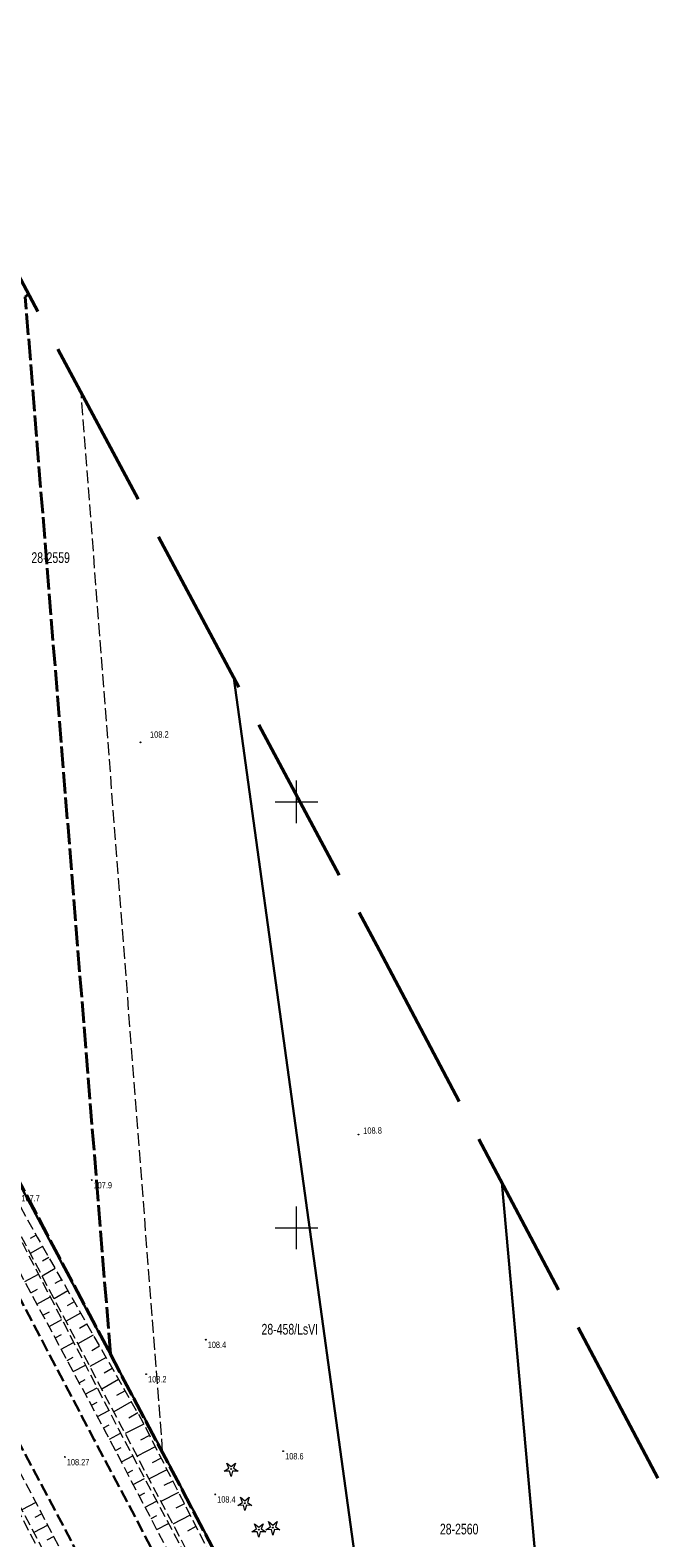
# Model space of a CAD drawing. Header units: metres. Extents: x 7529521 to 7531797, y 5723878 to 5728074.
# Tile 84 of 90: x 7529819 to 7529893, y 5727564 to 5727741. Entities that reach past the tile are written whole.
import ezdxf
from ezdxf.enums import TextEntityAlignment as Align

# ---------------------------------------------------------------- set-up
doc = ezdxf.new("R2010")
doc.units = ezdxf.units.M
for name, pattern in [('11', [3, 2.5, -0.5]), ('GDE', [0]), ('GUK', [2, 1.5, -0.5]), ('GUZ', [1, 0.5, -0.5]), ('L_0_05', [1.75, 1.25, -0.5]), ('L_0_06', [2, 1.5, -0.5]), ('L_0_09', [2.5, 2, -0.5])]:
    doc.linetypes.add(name, pattern=pattern)
doc.layers.get('0').update_dxf_attribs({"color": 252})
for name, color, linetype, lineweight in [('Dzialki', 80, 'GDE', 30), ('jezdnia', 252, 'L_0_06', 18), ('k', 252, 'Continuous', 18), ('Kontury', 252, 'GUK', 18), ('MPZP', 130, '11', 40), ('Numery_dzialek', 80, 'Continuous', 30), ('Numery_konturow', 252, 'Continuous', 13), ('RTPW_T_0', 252, 'Continuous', 15), ('skarpa nieumocniona', 252, 'L_0_05', 18), ('Uzytki', 252, 'GUZ', 18), ('wysokosci_naturalne', 7, 'Continuous', 18), ('wysokosci_sztuczne', 7, 'Continuous', 18)]:
    doc.layers.add(name, color=color, linetype=linetype, lineweight=lineweight)
doc.layers.add('zakres', color=7, linetype='L_0_09', lineweight=50, true_color=0xff05ff)
doc.styles.get("Standard").update_dxf_attribs({"font": 'arial.ttf'})

# ---------------------------------------------------------------- blocks, each defined once
blk = doc.blocks.new('2_RTPW01')
at = {"linetype": 'Continuous'}
blk.add_circle((0, 0), 0.045, dxfattribs=at)
blk = doc.blocks.new('OBOP01_01')
at = {"linetype": 'Continuous', "lineweight": 18}
blk.add_hatch(color=0, dxfattribs=at).paths.add_polyline_path([(0, -0.1, 1), (0, 0.1, 1)])
at = {"color": 0, "linetype": 'Continuous', "lineweight": 18, "flags": 128}
blk.add_lwpolyline([(0, -1.74), (-0.35, -0.48), (-1.65, -0.54), (-0.57, 0.18), (-1.02, 1.4), (0, 0.6), (1.02, 1.4), (0.57, 0.18), (1.65, -0.54), (0.35, -0.48), (0, -1.74)], dxfattribs=at)
at = {"color": 0, "linetype": 'Continuous', "lineweight": 18}
blk.add_circle((0, 0), 0.1, dxfattribs=at)
blk = doc.blocks.new('RTPW01')
at = {"linetype": 'Continuous', "lineweight": 13}
blk.add_hatch(color=0, dxfattribs=at).paths.add_polyline_path([(0, -0.09, 1), (0, 0.09, 1)])
at = {"color": 0, "linetype": 'Continuous', "lineweight": 13}
blk.add_circle((0, 0), 0.0906, dxfattribs=at)
blk = doc.blocks.new('RTPW02')
at = {"linetype": 'Continuous', "lineweight": 13}
blk.add_hatch(color=0, dxfattribs=at).paths.add_polyline_path([(0, -0.09, 1), (0, 0.09, 1)])
at = {"color": 0, "linetype": 'Continuous', "lineweight": 13}
blk.add_circle((0, 0), 0.0906, dxfattribs=at)

msp = doc.modelspace()

# ---------------------------------------------------------------- linework, layer by layer
at = {"layer": 'Dzialki'}
for p, q in [((7529862.56, 5727519.97), (7529842.66, 5727664.51)), ((7529815.37, 5727609.13), (7529834.29, 5727573.74)), ((7529885.83, 5727475.19), (7529874.1, 5727605.34)), ((7529834.29, 5727573.74), (7529847.41, 5727548.8))]:
    msp.add_line(p, q, dxfattribs=at)
at = {"layer": 'jezdnia', "color": 251, "lineweight": 30, "flags": 128}
for points in [[(7529691.09, 5727830.87), (7529707.47, 5727799.92), (7529712.07, 5727791.13), (7529726.83, 5727763.24), (7529737.15, 5727743.67), (7529748.49, 5727722.19), (7529759.95, 5727700.53), (7529774.51, 5727673.1), (7529786.56, 5727650.33), (7529799.02, 5727626.67), (7529815.06, 5727596.45), (7529826.26, 5727575.13), (7529839.99, 5727549.18), (7529856.24, 5727518.3), (7529870.76, 5727490.93), (7529880.14, 5727473.23)], [(7529873.09, 5727469.59), (7529863.47, 5727487.68), (7529849.39, 5727514.32), (7529832.85, 5727545.65), (7529819.44, 5727571.03), (7529807.76, 5727593.05), (7529791.96, 5727622.96), (7529779.37, 5727646.68), (7529767.44, 5727669.23), (7529763.72, 5727676.13), (7529752.62, 5727697.22), (7529741.62, 5727718.07), (7529735.02, 5727730.45), (7529729.78, 5727740.26), (7529723.3, 5727752.49), (7529719.93, 5727759.11), (7529704.22, 5727788.65), (7529700.19, 5727796.33), (7529683.78, 5727827.48)]]:
    msp.add_lwpolyline(points, dxfattribs=at)
at = {"layer": 'k', "linetype": 'Continuous', "lineweight": 18, "flags": 128}
for points in [[(7529850, 5727647.5), (7529850, 5727652.5)], [(7529847.5, 5727650), (7529852.5, 5727650)], [(7529850, 5727597.5), (7529850, 5727602.5)], [(7529847.5, 5727600), (7529852.5, 5727600)]]:
    msp.add_lwpolyline(points, dxfattribs=at)
at = {"layer": 'Kontury'}
for p, q in [((7529834.29, 5727573.74), (7529824.72, 5727698.06)), ((7529807.86, 5727623.19), (7529834.29, 5727573.74)), ((7529885.83, 5727475.19), (7529874.1, 5727605.34)), ((7529834.29, 5727573.74), (7529847.41, 5727548.8))]:
    msp.add_line(p, q, dxfattribs=at)
at = {"layer": 'MPZP'}
for points in [[(7529734, 5727757.72), (7529748.65, 5727733.92), (7529757.94, 5727716.34), (7529815.49, 5727609.14), (7529862.66, 5727519.93), (7529885.94, 5727475.22), (7529924.91, 5727399.13), (7529950.08, 5727351.58), (7529994.41, 5727268.31), (7530012.9, 5727233.03), (7530025.43, 5727235.53), (7530024.85, 5727266.42), (7530016.16, 5727335.1)], [(7529828.16, 5727585.21), (7529818.16, 5727709.28), (7529818.55, 5727709.59)]]:
    msp.add_lwpolyline(points, dxfattribs=at)
at = {"layer": 'skarpa nieumocniona', "color": 252, "lineweight": 18, "flags": 128}
for points in [[(7529873.95, 5727492.02), (7529883.15, 5727474.73), (7529881.53, 5727473.69), (7529872.27, 5727491.4), (7529857.46, 5727519.14), (7529841.38, 5727549.79), (7529827.75, 5727575.78), (7529816.4, 5727596.89), (7529800.43, 5727627.4), (7529788.07, 5727650.98), (7529775.85, 5727673.83), (7529761.3, 5727701.31), (7529749.89, 5727722.83), (7529745.5, 5727731.66), (7529738.59, 5727744.81), (7529734.71, 5727751.78), (7529721.04, 5727777.76), (7529718.78, 5727785.32), (7529719.26, 5727785.97), (7529720.21, 5727785.32), (7529722.57, 5727778.44), (7529735.98, 5727752.58), (7529740.01, 5727745.83), (7529746.87, 5727731.94), (7529751.37, 5727723.57), (7529762.58, 5727702.14), (7529777.07, 5727674.48), (7529789.27, 5727651.65), (7529801.89, 5727628.09), (7529817.98, 5727597.91), (7529829.11, 5727576.38), (7529842.73, 5727550.66), (7529858.69, 5727520.28)], [(7529858.92, 5727520.36), (7529843.13, 5727550.74), (7529829.54, 5727576.54), (7529818.17, 5727598.1), (7529802.25, 5727628.37), (7529789.72, 5727651.74), (7529777.43, 5727674.73), (7529763.01, 5727702.36), (7529751.66, 5727723.77), (7529747.02, 5727732.68), (7529742.07, 5727742.55), (7529740.3, 5727746.07), (7529736.28, 5727752.79), (7529722.96, 5727778.55), (7529720.51, 5727785.62), (7529720.17, 5727786.62), (7529721.18, 5727786.48), (7529724.18, 5727779.07), (7529737.32, 5727753.55), (7529741.39, 5727746.1), (7529742.57, 5727742.92), (7529747.41, 5727733.07), (7529748.3, 5727732.22), (7529752.64, 5727724.24), (7529763.4, 5727702.64), (7529778.13, 5727675.21), (7529790.55, 5727652.18), (7529803.03, 5727628.86), (7529819.57, 5727598.9), (7529831.73, 5727577.64), (7529844.97, 5727551.67), (7529860.4, 5727521.06), (7529876.28, 5727494.45), (7529882.07, 5727494.15), (7529885.62, 5727490.52), (7529890.11, 5727480.28), (7529885.98, 5727473.4), (7529884.03, 5727475.04), (7529874.36, 5727492.23)], [(7529870.07, 5727468.11), (7529868.75, 5727467.29), (7529858.89, 5727485.31), (7529844.74, 5727511.64), (7529827.24, 5727543.46), (7529814.57, 5727568.44), (7529803.32, 5727591.22), (7529787.67, 5727620.56), (7529775.56, 5727644.97), (7529763.83, 5727667.21), (7529758.27, 5727676.87), (7529759, 5727677.39), (7529759.52, 5727676.72), (7529764.61, 5727667.54), (7529776.27, 5727645.22), (7529788.77, 5727621.28), (7529804.47, 5727591.5), (7529816.06, 5727569.24), (7529829.17, 5727544.17), (7529846.44, 5727512.43), (7529860.26, 5727486.07)], [(7529846.8, 5727512.64), (7529829.72, 5727544.31), (7529816.42, 5727569.45), (7529804.91, 5727591.65), (7529789.16, 5727621.57), (7529776.58, 5727645.33), (7529764.97, 5727667.76), (7529760.01, 5727677.05), (7529759.96, 5727677.9), (7529761.51, 5727677.21), (7529766.14, 5727668.43), (7529777.93, 5727645.98), (7529790.57, 5727622.09), (7529806.32, 5727592.32), (7529818.12, 5727570.22), (7529831.27, 5727545.1), (7529848.11, 5727513.6), (7529862.06, 5727486.96), (7529871.59, 5727468.94), (7529870.28, 5727468.2), (7529860.61, 5727486.33)]]:
    msp.add_lwpolyline(points, close=True, dxfattribs=at)
at = {"layer": 'skarpa nieumocniona', "color": 252, "linetype": 'Continuous', "lineweight": 18, "flags": 128}
for points in [[(7529819.45, 5727599.13), (7529818.74, 5727598.74)], [(7529820.19, 5727597.83), (7529818.75, 5727597)], [(7529820.93, 5727596.52), (7529820.19, 5727596.1)], [(7529818.11, 5727593.71), (7529819.7, 5727594.57)], [(7529821.68, 5727595.22), (7529820.15, 5727594.35)], [(7529818.82, 5727592.39), (7529819.61, 5727592.81)], [(7529823.17, 5727592.62), (7529821.55, 5727591.69)], [(7529822.42, 5727593.92), (7529821.64, 5727593.47)], [(7529819.53, 5727591.07), (7529821.08, 5727591.9)], [(7529823.91, 5727591.31), (7529823.08, 5727590.84)], [(7529820.24, 5727589.75), (7529821.01, 5727590.16)], [(7529820.95, 5727588.43), (7529822.46, 5727589.24)], [(7529824.66, 5727590.01), (7529822.95, 5727589.04)], [(7529821.66, 5727587.11), (7529822.4, 5727587.51)], [(7529826.15, 5727587.41), (7529824.35, 5727586.38)], [(7529825.4, 5727588.71), (7529824.53, 5727588.21)], [(7529822.37, 5727585.78), (7529823.84, 5727586.57)], [(7529826.89, 5727586.11), (7529825.97, 5727585.58)], [(7529823.08, 5727584.46), (7529823.8, 5727584.85)], [(7529823.79, 5727583.14), (7529825.22, 5727583.91)], [(7529827.64, 5727584.8), (7529825.75, 5727583.73)], [(7529828.38, 5727583.5), (7529827.42, 5727582.95)], [(7529824.5, 5727581.82), (7529825.2, 5727582.2)], [(7529829.12, 5727582.2), (7529827.15, 5727581.07)], [(7529825.21, 5727580.5), (7529826.59, 5727581.24)], [(7529829.87, 5727580.9), (7529828.86, 5727580.32)], [(7529825.92, 5727579.18), (7529826.6, 5727579.54)], [(7529826.63, 5727577.86), (7529827.97, 5727578.58)], [(7529830.61, 5727579.6), (7529828.55, 5727578.42)], [(7529831.36, 5727578.29), (7529830.31, 5727577.69)], [(7529827.34, 5727576.54), (7529828, 5727576.89)], [(7529832.07, 5727576.97), (7529829.9, 5727575.87)], [(7529828.05, 5727575.21), (7529829.36, 5727575.9)], [(7529832.75, 5727575.64), (7529831.68, 5727575.09)], [(7529828.74, 5727573.88), (7529829.4, 5727574.23)], [(7529829.44, 5727572.56), (7529830.77, 5727573.25)], [(7529833.43, 5727574.3), (7529831.3, 5727573.21)], [(7529834.11, 5727572.97), (7529833.06, 5727572.43)], [(7529830.14, 5727571.23), (7529830.8, 5727571.58)], [(7529834.8, 5727571.63), (7529832.7, 5727570.56)], [(7529830.83, 5727569.9), (7529832.17, 5727570.6)], [(7529835.48, 5727570.29), (7529834.44, 5727569.76)], [(7529819.41, 5727567.76), (7529817.77, 5727566.9)], [(7529831.53, 5727568.57), (7529832.2, 5727568.92)], [(7529832.23, 5727567.24), (7529833.57, 5727567.95)], [(7529836.16, 5727568.96), (7529834.09, 5727567.9)], [(7529836.84, 5727567.62), (7529835.82, 5727567.1)], [(7529820.11, 5727566.43), (7529819.29, 5727566)], [(7529832.93, 5727565.91), (7529833.6, 5727566.27)], [(7529837.52, 5727566.28), (7529835.49, 5727565.25)], [(7529820.8, 5727565.1), (7529819.17, 5727564.25)], [(7529833.62, 5727564.59), (7529834.98, 5727565.3)], [(7529838.2, 5727564.95), (7529837.2, 5727564.43)], [(7529821.5, 5727563.78), (7529820.68, 5727563.35)]]:
    msp.add_lwpolyline(points, dxfattribs=at)
at = {"layer": 'Uzytki'}
for p, q in [((7529834.29, 5727573.74), (7529807.86, 5727623.19)), ((7529876.1, 5727494.21), (7529834.29, 5727573.74))]:
    msp.add_line(p, q, dxfattribs=at)
at = {"layer": 'wysokosci_naturalne', "color": 252}
for p in [(7529825.96, 5727605.62), (7529839.36, 5727586.88), (7529832.36, 5727582.83), (7529848.44, 5727573.8), (7529840.47, 5727568.73)]:
    msp.add_point(p, dxfattribs=at)
at = {"layer": 'wysokosci_sztuczne', "color": 252}
msp.add_point((7529822.82, 5727573.12), dxfattribs=at)
at = {"layer": 'zakres', "color": 210, "lineweight": 50, "ltscale": 10}
msp.add_lwpolyline([(7530152.66, 5726824.25), (7529893.98, 5727312.41), (7529655.25, 5727765.72), (7529520.83, 5728019.58), (7529624.44, 5728074.21), (7529680.51, 5727967.68), (7529859.76, 5727632.54), (7529930.53, 5727498.32), (7530038.61, 5727292.3), (7530118.22, 5727141.23), (7530175.57, 5727034.73), (7530261.4, 5726875.73), (7530322.6, 5726755.46)], dxfattribs=at)

# ---------------------------------------------------------------- block references
at = {"color": 74, "linetype": 'Continuous', "xscale": 0.5, "yscale": 0.5, "zscale": 0.5}
for p in [(7529842.33, 5727571.71), (7529843.95, 5727567.69), (7529845.58, 5727564.59), (7529847.24, 5727564.83)]:
    msp.add_blockref('OBOP01_01', p, dxfattribs=at)
at = {"layer": 'RTPW_T_0'}
for p in [(7529831.69, 5727656.98), (7529857.29, 5727610.95)]:
    msp.add_blockref('2_RTPW01', p, dxfattribs=at)
at = {"layer": 'wysokosci_naturalne', "color": 252, "linetype": 'Continuous', "xscale": 0.5, "yscale": 0.5, "zscale": 0.5}
for p in [(7529825.96, 5727605.62), (7529839.36, 5727586.88), (7529832.36, 5727582.83), (7529848.44, 5727573.8), (7529840.47, 5727568.73)]:
    msp.add_blockref('RTPW01', p, dxfattribs=at)
at = {"layer": 'wysokosci_sztuczne', "color": 252, "linetype": 'Continuous', "xscale": 0.5, "yscale": 0.5, "zscale": 0.5}
msp.add_blockref('RTPW02', (7529822.82, 5727573.12), dxfattribs=at)

# ---------------------------------------------------------------- texts
at = {"layer": 'Numery_dzialek', "width": 0.7}
for s, p in [('28-2559', (7529818.88, 5727679.29)), ('28-2560', (7529866.84, 5727565.29))]:
    msp.add_text(s, height=1.26, dxfattribs=at).set_placement(p, align=Align.TOP_LEFT)
at = {"layer": 'Numery_konturow', "width": 0.7}
msp.add_text('28-458/LsVI', height=1.26, dxfattribs=at).set_placement((7529852.54, 5727588.74), align=Align.TOP_RIGHT)
at = {"layer": 'RTPW_T_0', "width": 0.7}
for s, p in [('108.2', (7529832.81, 5727657.51)), ('108.8', (7529857.84, 5727611.03))]:
    msp.add_text(s, height=0.75, rotation=1.07, dxfattribs=at).set_placement(p)
at = {"layer": 'wysokosci_naturalne', "color": 252, "lineweight": 15, "width": 0.66}
for s, p in [('107.9', (7529826.18, 5727604.64)), ('107.7', (7529817.71, 5727603.11)), ('108.4', (7529839.58, 5727585.91)), ('108.2', (7529832.58, 5727581.86)), ('108.6', (7529848.67, 5727572.83)), ('108.4', (7529840.69, 5727567.76))]:
    msp.add_text(s, height=0.75, dxfattribs=at).set_placement(p)
at = {"layer": 'wysokosci_sztuczne', "color": 252, "lineweight": 15, "width": 0.66}
msp.add_text('108.27', height=0.75, dxfattribs=at).set_placement((7529823.04, 5727572.14))

doc.saveas('drawing.dxf')
